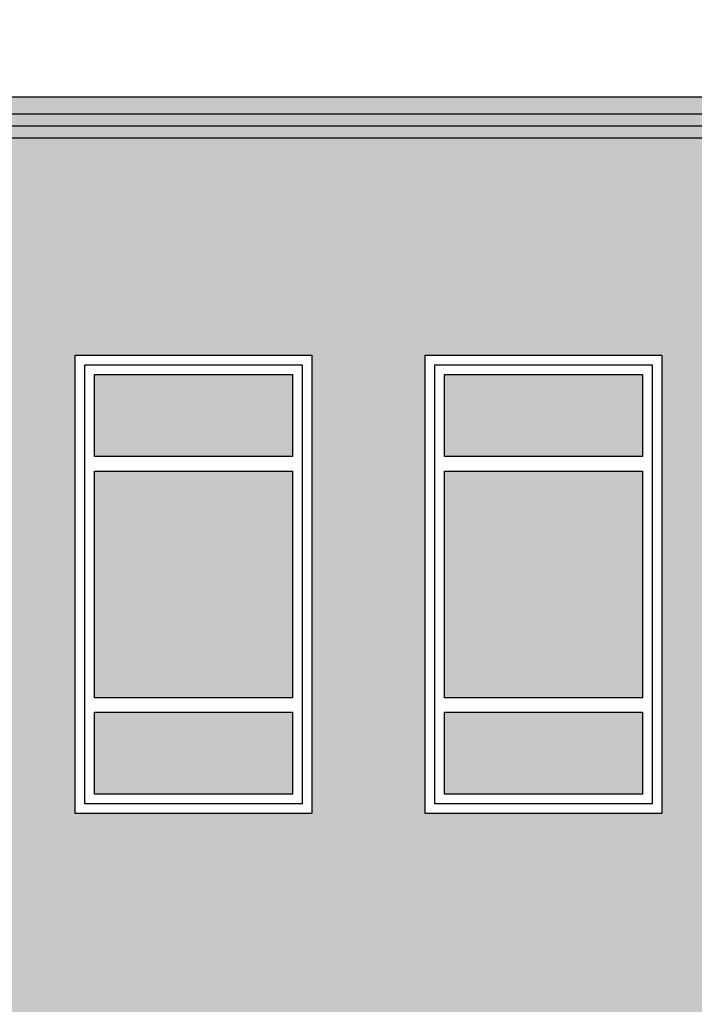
# Model space of a CAD drawing. Header units: millimetres. Extents: x 2341 to 31069, y -7915 to 10644.
# Tile 77 of 105: x 17949 to 18228, y 1975 to 2383. Entities that reach past the tile are written whole.
import ezdxf

# ---------------------------------------------------------------- set-up
doc = ezdxf.new("R2010")
doc.units = ezdxf.units.MM
doc.layers.add('koła', color=7, linetype='Continuous')

msp = doc.modelspace()

# ---------------------------------------------------------------- hatches: boundary and pattern name
at = {"layer": 'koła', "true_color": 0xa69aaf}
h = msp.add_hatch(color=253, dxfattribs=at)
h.dxf.hatch_style = 1
edge = h.paths.add_edge_path()
edge.add_line((18116.52837264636, 2123.136500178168), (18116.52837264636, 2144.981323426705))
edge.add_arc((18172.66573520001, 2005.882090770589), 150.0000000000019, 111.9779092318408, 133.4390395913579)
edge.add_line((18069.52837264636, 2114.798042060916), (18069.52837264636, 2085.019215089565))
edge.add_arc((18172.66573520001, 2005.882090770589), 130.0000000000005, 115.58349009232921, 142.5010340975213, ccw=False)
edge = h.paths.add_edge_path()
edge.add_line((18214.52837264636, 2149.922083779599), (18214.52837264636, 2128.957350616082))
edge.add_arc((18172.66573520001, 2005.882090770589), 130.0000000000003, 46.87763387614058, 71.21485257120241, ccw=False)
edge.add_line((18261.52837264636, 2100.76850532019), (18261.52837264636, 2126.726750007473))
edge.add_arc((18172.66573520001, 2005.882090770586), 150.0000000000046, 53.67124443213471, 73.79444252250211)
edge = h.paths.add_edge_path()
edge.add_line((18314.77256683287, 2053.899258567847), (18293.47281941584, 2053.899258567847))
edge.add_arc((18172.66573520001, 2005.882090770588), 130.0000000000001, 7.958078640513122e-13, 21.6763266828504, ccw=False)
edge.add_arc((18172.66573520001, 2005.882090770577), 130.0000000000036, 352.3020064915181, 360, ccw=False)
edge.add_arc((18324.33325534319, 1870.66187983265), 119.9999999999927, 91.16712032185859, 100.9717972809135, ccw=False)
edge.add_arc((18172.66573520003, 2005.882090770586), 149.9999999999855, 354.1667262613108, 1.068666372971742e-12)
edge.add_arc((18172.66573520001, 2005.882090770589), 150, 0, 18.6698465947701)
edge = h.paths.add_edge_path()
edge.add_arc((18324.33325534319, 1870.661879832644), 99.99999999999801, 93.3842816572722, 106.0795298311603)
edge.add_arc((18172.36150813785, 2006.055047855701), 130.3422004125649, 288.8752628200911, 342.44897194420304, ccw=False)
edge.add_arc((17762.49673852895, 1877.132639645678), 452.0661887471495, 359.2915772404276, 0.7084227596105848, ccw=False)
edge.add_arc((17174.51448245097, 1866.722524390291), 1040.025062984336, 359.73441905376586, 0.26558094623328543, ccw=False)
edge.add_arc((18173.49163541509, 2004.575609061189), 148.4582196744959, 286.0466211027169, 306.3706731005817)
edge.add_line((18261.52837264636, 1885.037431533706), (18261.52837264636, 1909.899258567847))
edge.add_line((18261.52837264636, 1909.899258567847), (18287.93626882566, 1909.899258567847))
edge.add_arc((18172.66573520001, 2005.882090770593), 150.0000000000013, 320.2167143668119, 346.3515439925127)
edge = h.paths.add_edge_path()
edge.add_arc((18630.02765170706, 2262.966299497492), 100, 340.082275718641, 360, ccw=False)
edge.add_line((18724.04593036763, 2228.899258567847), (18745.09040294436, 2228.899258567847))
edge.add_arc((18630.02765170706, 2262.966299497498), 119.9999999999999, 343.5073700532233, 359.9999999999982)
edge.add_arc((18630.02765170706, 2262.966299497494), 120, 0, 180)
edge.add_arc((18630.02765170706, 2262.966299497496), 120, 180, 254.2864965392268)
edge.add_line((18597.52837264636, 2147.45094614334), (18597.52837264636, 2168.394650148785))
edge.add_arc((18630.02765170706, 2262.966299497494), 99.99999999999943, 180, 251.0348617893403, ccw=False)
edge.add_arc((18630.02765170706, 2262.966299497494), 100, 360, 180, ccw=False)
edge = h.paths.add_edge_path(flags=17)
edge.add_line((18722.52837264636, 2186.522747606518), (18722.52837264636, 2224.971344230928))
edge.add_arc((18630.02765170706, 2262.966299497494), 100.0000000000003, 295.15111974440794, 337.6694421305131, ccw=False)
edge.add_line((18672.52837264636, 2172.447303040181), (18672.52837264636, 2150.744694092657))
edge.add_arc((18630.02765170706, 2262.966299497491), 119.9999999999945, 290.7427480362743, 320.4293208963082)
at = {"layer": 'koła'}
h = msp.add_hatch(color=9, dxfattribs=at)
h.dxf.hatch_style = 1
h.paths.add_polyline_path([(21226.53115146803, 2012.028352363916), (21226.53115146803, 2007.028352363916), (21766.52559382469, 1983.770164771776), (21766.52559382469, 1988.770164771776)])
h.paths.add_polyline_path([(21265.52559382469, 2350.899258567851), (19161.52837264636, 2350.899258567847), (19161.52837264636, 2343.899258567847), (21265.52559382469, 2343.899258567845)])
h.paths.add_polyline_path([(21185.52559382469, 2338.899258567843), (19161.52837264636, 2338.899258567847), (19161.52837264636, 2333.899258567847), (21185.52559382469, 2333.899258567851)])
h.paths.add_polyline_path([(21265.52559382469, 2343.899258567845), (19161.52837264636, 2343.899258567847), (19161.52837264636, 2338.899258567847), (21185.52559382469, 2338.899258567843), (21265.52559382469, 2338.899258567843)])
h.paths.add_polyline_path([(18497.52837264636, 2350.899258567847), (16624.52837264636, 2350.899258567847), (16624.52837264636, 2343.899258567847), (18497.52837264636, 2343.899258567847)])
h.paths.add_polyline_path([(18497.52837264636, 2343.899258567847), (16624.52837264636, 2343.899258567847), (16624.52837264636, 2338.899258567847), (18497.52837264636, 2338.899258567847)])
h.paths.add_polyline_path([(18497.52837264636, 2338.899258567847), (16707.52837264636, 2338.899258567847), (16707.52837264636, 2333.899258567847), (18497.52837264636, 2333.899258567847)])
at = {"layer": 'koła', "true_color": 0xd3da7b}
h = msp.add_hatch(color=53, dxfattribs=at)
h.dxf.hatch_style = 1
h.paths.add_polyline_path([(18022.66573520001, 2005.882090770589, -0.08164325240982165), (18030.55890356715, 2053.899258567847), (17971.52837264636, 2053.899258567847), (17971.52837264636, 2243.899258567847), (18069.52837264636, 2243.899258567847), (18069.52837264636, 2114.798042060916, -0.09391651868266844), (18116.52837264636, 2144.981323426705), (18116.52837264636, 2243.899258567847), (18214.52837264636, 2243.899258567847), (18214.52837264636, 2149.922083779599, -0.08803035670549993), (18261.52837264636, 2126.726750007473), (18261.52837264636, 2243.899258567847), (18359.52837264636, 2243.899258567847), (18359.52837264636, 2053.899258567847), (18314.77256683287, 2053.899258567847, -0.0816432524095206), (18322.66573520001, 2005.882090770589, -0.02545795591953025), (18321.88901330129, 1990.636984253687, -0.3253136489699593), (18437.73708292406, 1909.899258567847), (18497.52837264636, 1909.899258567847), (18497.52837264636, 2053.899258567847), (18406.52837264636, 2053.899258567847), (18406.52837264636, 2243.899258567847), (18497.52837264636, 2243.899258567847), (18497.52837264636, 2333.899258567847), (16707.52837264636, 2333.899258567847), (16707.52837264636, 2338.899258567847), (16627.52837264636, 2338.899258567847), (16627.52837264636, 2249.393708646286, -0.5350938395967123), (16958.52837264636, 2214.932398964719), (16958.52837264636, 2243.899258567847), (17056.52837264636, 2243.899258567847), (17056.52837264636, 2053.899258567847), (16969.66006948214, 2053.899258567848, -0.01786083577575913), (16964.33412183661, 2040.645197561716, -0.4093380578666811), (17082.33325534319, 1920.661879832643, -0.1686126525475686), (17056.52837264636, 1846.316201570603), (17056.52837264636, 1721.899258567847), (16958.52837264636, 1721.899258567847), (16958.52837264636, 1800.722216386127, -0.1017120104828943), (16911.52837264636, 1811.947281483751), (16911.52837264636, 1721.899258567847), (16813.52837264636, 1721.899258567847), (16813.52837264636, 1911.899258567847), (16842.65361434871, 1911.899258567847, -0.01827375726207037), (16842.33325534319, 1920.661879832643, -0.0224365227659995), (16842.81603081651, 1931.415160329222, -0.3066851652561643), (16627.52837264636, 1994.198885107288), (16627.52837264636, 1706.899258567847), (17248.52837264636, 1706.899258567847), (17248.52837264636, 1911.899258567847), (17328.52837264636, 1911.899258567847), (17328.52837264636, 1706.899258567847), (17480.52837264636, 1706.899258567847, -0.02209113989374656), (17481.1914304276, 1721.899258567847), (17392.52837264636, 1721.899258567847), (17392.52837264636, 1911.899258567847), (17490.52837264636, 1911.899258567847), (17490.52837264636, 1764.344885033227, -0.1253999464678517), (17537.52837264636, 1833.907132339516), (17537.52837264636, 1911.899258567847), (17635.52837264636, 1911.899258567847), (17635.52837264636, 1876.236200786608, -0.06954057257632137), (17682.52837264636, 1873.860331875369), (17682.52837264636, 1911.899258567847), (17780.52837264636, 1911.899258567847), (17780.52837264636, 1816.44377006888, -0.1768631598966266), (17820.52837264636, 1706.899258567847), (17972.52837264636, 1706.899258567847), (17972.52837264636, 1911.899258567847), (18052.52837264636, 1911.899258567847), (18052.52837264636, 1706.899258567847), (18497.52837264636, 1706.899258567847), (18497.52837264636, 1719.899258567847), (18406.52837264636, 1719.899258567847), (18406.52837264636, 1783.232121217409, -0.1147189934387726), (18359.52837264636, 1755.939154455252), (18359.52837264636, 1719.899258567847), (18261.52837264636, 1719.899258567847), (18261.52837264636, 1768.409512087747, -0.1523636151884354), (18214.52837264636, 1822.25849424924), (18214.52837264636, 1719.899258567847), (18116.52837264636, 1719.899258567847), (18116.52837264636, 1866.782858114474, -0.3058360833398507)])
h.paths.add_polyline_path([(17247.52837264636, 2053.899258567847), (17247.52837264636, 2243.899258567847), (17345.52837264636, 2243.899258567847), (17345.52837264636, 2218.906992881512, -0.6831114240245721), (17623.86811359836, 2243.899258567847), (17635.52837264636, 2243.899258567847), (17635.52837264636, 2211.685989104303, -0.05827930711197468), (17639.57659968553, 2177.072697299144, -0.05827930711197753), (17635.52837264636, 2142.459405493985), (17635.52837264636, 2053.899258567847), (17575.1821134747, 2053.899258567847, -0.3133742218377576), (17403.97108589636, 2053.899258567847), (17392.52837264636, 2053.899258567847), (17392.52837264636, 2062.69769291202, -0.1471803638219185), (17345.52837264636, 2135.238401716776), (17345.52837264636, 2053.899258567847)])
h.paths.add_polyline_path([(17341.52837264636, 2057.899258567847), (17251.52837264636, 2057.899258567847), (17251.52837264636, 2239.899258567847), (17341.52837264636, 2239.899258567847)], flags=16)
h.paths.add_polyline_path([(17337.52837264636, 2061.899258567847), (17255.52837264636, 2061.899258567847), (17255.52837264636, 2095.899258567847), (17337.52837264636, 2095.899258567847)], flags=0)
h.paths.add_polyline_path([(17396.52837264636, 2057.899258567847), (17396.52837264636, 2086.287084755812, -0.1957157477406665), (17359.57659968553, 2177.072697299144, -0.7749814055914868), (17603.38707020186, 2239.899258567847), (17631.52837264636, 2239.899258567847), (17631.52837264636, 2057.899258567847), (17541.51590562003, 2057.899258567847, -0.2084463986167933), (17437.63729375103, 2057.899258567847)], flags=16)
h.paths.add_polyline_path([(17400.52837264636, 2061.899258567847), (17400.52837264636, 2095.899258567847), (17482.52837264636, 2095.899258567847), (17482.52837264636, 2061.899258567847)], flags=0)
h.paths.add_polyline_path([(17337.52837264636, 2101.899258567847), (17255.52837264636, 2101.899258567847), (17255.52837264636, 2195.899258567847), (17337.52837264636, 2195.899258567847)], flags=0)
h.paths.add_polyline_path([(17400.52837264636, 2101.899258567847), (17400.52837264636, 2195.899258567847), (17482.52837264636, 2195.899258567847), (17482.52837264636, 2101.899258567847)], flags=0)
h.paths.add_polyline_path([(17201.52837264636, 2053.899258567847), (17103.52837264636, 2053.899258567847), (17103.52837264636, 2243.899258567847), (17201.52837264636, 2243.899258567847)], flags=16)
h.paths.add_polyline_path([(17201.52837264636, 1911.899258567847), (17201.52837264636, 1721.899258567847), (17103.52837264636, 1721.899258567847), (17103.52837264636, 1911.899258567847)], flags=16)
h.paths.add_polyline_path([(17197.52837264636, 2057.899258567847), (17107.52837264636, 2057.899258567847), (17107.52837264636, 2239.899258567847), (17197.52837264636, 2239.899258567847)], flags=0)
h.paths.add_polyline_path([(17197.52837264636, 1907.899258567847), (17197.52837264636, 1725.899258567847), (17107.52837264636, 1725.899258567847), (17107.52837264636, 1907.899258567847)], flags=0)
h.paths.add_polyline_path([(17193.52837264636, 2061.899258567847), (17111.52837264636, 2061.899258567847), (17111.52837264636, 2095.899258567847), (17193.52837264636, 2095.899258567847)], flags=0)
h.paths.add_polyline_path([(17193.52837264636, 1903.899258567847), (17193.52837264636, 1869.899258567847), (17111.52837264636, 1869.899258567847), (17111.52837264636, 1903.899258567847)], flags=0)
h.paths.add_polyline_path([(17193.52837264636, 2101.899258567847), (17111.52837264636, 2101.899258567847), (17111.52837264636, 2195.899258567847), (17193.52837264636, 2195.899258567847)], flags=0)
h.paths.add_polyline_path([(17193.52837264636, 1863.899258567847), (17193.52837264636, 1769.899258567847), (17111.52837264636, 1769.899258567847), (17111.52837264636, 1863.899258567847)], flags=0)
h.paths.add_polyline_path([(17337.52837264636, 2201.899258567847), (17255.52837264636, 2201.899258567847), (17255.52837264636, 2235.899258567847), (17337.52837264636, 2235.899258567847)], flags=0)
h.paths.add_polyline_path([(17545.52837264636, 2061.899258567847), (17545.52837264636, 2095.899258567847), (17627.52837264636, 2095.899258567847), (17627.52837264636, 2061.899258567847)], flags=0)
h.paths.add_polyline_path([(17400.52837264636, 2201.899258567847), (17400.52837264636, 2235.899258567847), (17482.52837264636, 2235.899258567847), (17482.52837264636, 2201.899258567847)], flags=0)
h.paths.add_polyline_path([(17545.52837264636, 2101.899258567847), (17545.52837264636, 2195.899258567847), (17627.52837264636, 2195.899258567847), (17627.52837264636, 2101.899258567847)], flags=0)
h.paths.add_polyline_path([(17193.52837264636, 2201.899258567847), (17111.52837264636, 2201.899258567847), (17111.52837264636, 2235.899258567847), (17193.52837264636, 2235.899258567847)], flags=0)
h.paths.add_polyline_path([(17193.52837264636, 1763.899258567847), (17193.52837264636, 1729.899258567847), (17111.52837264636, 1729.899258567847), (17111.52837264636, 1763.899258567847)], flags=0)
h.paths.add_polyline_path([(17545.52837264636, 2201.899258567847), (17545.52837264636, 2235.899258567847), (17627.52837264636, 2235.899258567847), (17627.52837264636, 2201.899258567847)], flags=0)
h.paths.add_polyline_path([(17682.52837264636, 2053.899258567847), (17682.52837264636, 2243.899258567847), (17780.52837264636, 2243.899258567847), (17780.52837264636, 2053.899258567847)], flags=16)
h.paths.add_polyline_path([(17686.52837264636, 2057.899258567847), (17686.52837264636, 2239.899258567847), (17776.52837264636, 2239.899258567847), (17776.52837264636, 2057.899258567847)], flags=0)
h.paths.add_polyline_path([(17690.52837264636, 2061.899258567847), (17690.52837264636, 2095.899258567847), (17772.52837264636, 2095.899258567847), (17772.52837264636, 2061.899258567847)], flags=0)
h.paths.add_polyline_path([(17690.52837264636, 2101.899258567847), (17690.52837264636, 2195.899258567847), (17772.52837264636, 2195.899258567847), (17772.52837264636, 2101.899258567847)], flags=0)
h.paths.add_polyline_path([(17690.52837264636, 2201.899258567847), (17690.52837264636, 2235.899258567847), (17772.52837264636, 2235.899258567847), (17772.52837264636, 2201.899258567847)], flags=0)
h.paths.add_polyline_path([(17827.52837264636, 2053.899258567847), (17827.52837264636, 2243.899258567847), (17925.52837264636, 2243.899258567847), (17925.52837264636, 2053.899258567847)], flags=16)
h.paths.add_polyline_path([(17827.52837264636, 1911.899258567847), (17925.52837264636, 1911.899258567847), (17925.52837264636, 1721.899258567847), (17827.52837264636, 1721.899258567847)], flags=16)
h.paths.add_polyline_path([(17831.52837264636, 2057.899258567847), (17831.52837264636, 2239.899258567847), (17921.52837264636, 2239.899258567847), (17921.52837264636, 2057.899258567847)], flags=0)
h.paths.add_polyline_path([(17831.52837264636, 1907.899258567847), (17921.52837264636, 1907.899258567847), (17921.52837264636, 1725.899258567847), (17831.52837264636, 1725.899258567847)], flags=0)
h.paths.add_polyline_path([(17835.52837264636, 2061.899258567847), (17835.52837264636, 2095.899258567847), (17917.52837264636, 2095.899258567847), (17917.52837264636, 2061.899258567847)], flags=0)
h.paths.add_polyline_path([(17835.52837264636, 1903.899258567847), (17917.52837264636, 1903.899258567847), (17917.52837264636, 1869.899258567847), (17835.52837264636, 1869.899258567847)], flags=0)
h.paths.add_polyline_path([(17835.52837264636, 2101.899258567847), (17835.52837264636, 2195.899258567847), (17917.52837264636, 2195.899258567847), (17917.52837264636, 2101.899258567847)], flags=0)
h.paths.add_polyline_path([(17835.52837264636, 1863.899258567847), (17917.52837264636, 1863.899258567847), (17917.52837264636, 1769.899258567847), (17835.52837264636, 1769.899258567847)], flags=0)
h.paths.add_polyline_path([(17835.52837264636, 2201.899258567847), (17835.52837264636, 2235.899258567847), (17917.52837264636, 2235.899258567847), (17917.52837264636, 2201.899258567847)], flags=0)
h.paths.add_polyline_path([(17835.52837264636, 1763.899258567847), (17917.52837264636, 1763.899258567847), (17917.52837264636, 1729.899258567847), (17835.52837264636, 1729.899258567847)], flags=0)
h.paths.add_polyline_path([(19645.92507849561, 2053.899258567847), (19601.52837264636, 2053.899258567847), (19601.52837264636, 2243.899258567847), (19699.52837264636, 2243.899258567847), (19699.52837264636, 2063.059998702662, -0.4104074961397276), (19847.57659968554, 1913.072697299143, -0.00528950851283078), (19847.54302688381, 1909.899258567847), (19853.52837264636, 1909.899258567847), (19853.52837264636, 1840.618040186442, -0.1211626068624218), (19900.52837264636, 1807.812627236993), (19900.52837264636, 1909.899258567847), (19998.52837264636, 1909.899258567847), (19998.52837264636, 1719.899258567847), (19930.01289633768, 1719.899258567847, -0.02732615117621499), (19928.34337489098, 1706.899258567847), (20303.72491486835, 1706.899258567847, -0.1330860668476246), (20370.52837264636, 1765.590745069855), (20370.52837264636, 1909.899258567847), (20450.52837264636, 1909.899258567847), (20450.52837264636, 1782.901829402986, -0.064302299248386), (20493.52837264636, 1776.030757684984), (20493.52837264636, 1909.899258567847), (20591.52837264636, 1909.899258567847), (20591.52837264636, 1719.899258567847), (20577.59122476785, 1719.899258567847, -0.02372085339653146), (20587.1248581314, 1706.899258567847), (20979.62299588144, 1706.899258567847), (20979.62299588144, 1794.685420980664), (21184.62299588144, 1794.685420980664), (21184.62299588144, 1706.899258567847), (21229.52837264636, 1706.899258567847), (21229.52837264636, 2006.899258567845), (21226.53115146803, 2007.028352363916), (21226.53115146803, 2012.028352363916), (21259.52837264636, 2010.607123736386), (21259.52837264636, 2338.899258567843), (21185.52559382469, 2338.899258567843), (21185.52559382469, 2333.899258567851), (20109.89357756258, 2333.899258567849, -0.1403883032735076), (20084.11562858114, 2243.899258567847), (20153.52837264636, 2243.899258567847), (20153.52837264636, 2053.899258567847), (20055.52837264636, 2053.899258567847), (20055.52837264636, 2209.285478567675, -0.0992990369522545), (19998.52837264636, 2174.331214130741), (19998.52837264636, 2053.899258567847), (19900.52837264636, 2053.899258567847), (19900.52837264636, 2168.519753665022, -0.07494379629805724), (19853.52837264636, 2187.47162668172), (19853.52837264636, 2053.899258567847), (19755.52837264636, 2053.899258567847), (19755.52837264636, 2243.899258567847), (19795.67152654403, 2243.899258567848, -0.1403883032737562), (19769.89357756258, 2333.899258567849), (19161.52837264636, 2333.899258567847), (19161.52837264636, 2243.899258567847), (19222.56992605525, 2243.899258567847, -0.8459225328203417), (19455.97375363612, 2204.661879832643), (19456.52837264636, 2243.899258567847), (19554.52837264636, 2243.899258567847), (19554.52837264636, 2053.899258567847), (19456.52837264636, 2053.899258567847), (19455.97375363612, 2204.661879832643, -0.2454379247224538), (19404.52837264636, 2106.171960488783), (19404.52837264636, 2053.899258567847), (19306.52837264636, 2053.899258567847), (19306.52837264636, 2088.330587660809, -0.1310008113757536), (19252.52837264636, 2118.424600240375), (19252.52837264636, 2053.899258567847), (19161.52837264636, 2053.899258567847), (19161.52837264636, 1909.899258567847), (19252.52837264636, 1909.899258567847), (19252.52837264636, 1719.899258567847), (19161.52837264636, 1719.899258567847), (19161.52837264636, 1706.899258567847), (19618.52837264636, 1706.899258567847), (19618.52837264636, 1785.591805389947, -0.1794148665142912), (19554.52837264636, 1867.937292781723), (19554.52837264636, 1719.899258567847), (19456.52837264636, 1719.899258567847), (19456.52837264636, 1909.899258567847), (19547.61017248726, 1909.899258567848, -0.00528950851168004), (19547.57659968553, 1913.072697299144, -0.3146190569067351)])
h.paths.add_polyline_path([(19404.52837264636, 1909.899258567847), (19404.52837264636, 1719.899258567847), (19306.52837264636, 1719.899258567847), (19306.52837264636, 1909.899258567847)], flags=16)
h.paths.add_polyline_path([(19400.52837264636, 1905.899258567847), (19400.52837264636, 1723.899258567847), (19310.52837264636, 1723.899258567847), (19310.52837264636, 1905.899258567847)], flags=0)
h.paths.add_polyline_path([(19396.52837264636, 1901.899258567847), (19396.52837264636, 1867.899258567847), (19314.52837264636, 1867.899258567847), (19314.52837264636, 1901.899258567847)], flags=0)
h.paths.add_polyline_path([(19396.52837264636, 1861.899258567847), (19396.52837264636, 1767.899258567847), (19314.52837264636, 1767.899258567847), (19314.52837264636, 1861.899258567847)], flags=0)
h.paths.add_polyline_path([(19396.52837264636, 1761.899258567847), (19396.52837264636, 1727.899258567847), (19314.52837264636, 1727.899258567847), (19314.52837264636, 1761.899258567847)], flags=0)
h.paths.add_polyline_path([(20055.52837264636, 1909.899258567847), (20153.52837264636, 1909.899258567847), (20153.52837264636, 1719.899258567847), (20055.52837264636, 1719.899258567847)], flags=16)
h.paths.add_polyline_path([(20059.52837264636, 1905.899258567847), (20149.52837264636, 1905.899258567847), (20149.52837264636, 1723.899258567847), (20059.52837264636, 1723.899258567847)], flags=0)
h.paths.add_polyline_path([(20063.52837264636, 1901.899258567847), (20145.52837264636, 1901.899258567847), (20145.52837264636, 1867.899258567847), (20063.52837264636, 1867.899258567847)], flags=0)
h.paths.add_polyline_path([(20063.52837264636, 1861.899258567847), (20145.52837264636, 1861.899258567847), (20145.52837264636, 1767.899258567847), (20063.52837264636, 1767.899258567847)], flags=0)
h.paths.add_polyline_path([(20063.52837264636, 1761.899258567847), (20145.52837264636, 1761.899258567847), (20145.52837264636, 1727.899258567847), (20063.52837264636, 1727.899258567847)], flags=0)
h.paths.add_polyline_path([(20202.52837264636, 2053.899258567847), (20202.52837264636, 2243.899258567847), (20300.52837264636, 2243.899258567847), (20300.52837264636, 2053.899258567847)], flags=16)
h.paths.add_polyline_path([(20202.52837264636, 1909.899258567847), (20300.52837264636, 1909.899258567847), (20300.52837264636, 1719.899258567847), (20202.52837264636, 1719.899258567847)], flags=16)
h.paths.add_polyline_path([(20206.52837264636, 2057.899258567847), (20206.52837264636, 2239.899258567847), (20296.52837264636, 2239.899258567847), (20296.52837264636, 2057.899258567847)], flags=0)
h.paths.add_polyline_path([(20206.52837264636, 1905.899258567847), (20296.52837264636, 1905.899258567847), (20296.52837264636, 1723.899258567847), (20206.52837264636, 1723.899258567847)], flags=0)
h.paths.add_polyline_path([(20210.52837264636, 2061.899258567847), (20210.52837264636, 2095.899258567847), (20292.52837264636, 2095.899258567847), (20292.52837264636, 2061.899258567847)], flags=0)
h.paths.add_polyline_path([(20210.52837264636, 1901.899258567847), (20292.52837264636, 1901.899258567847), (20292.52837264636, 1867.899258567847), (20210.52837264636, 1867.899258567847)], flags=0)
h.paths.add_polyline_path([(20210.52837264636, 2101.899258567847), (20210.52837264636, 2195.899258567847), (20292.52837264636, 2195.899258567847), (20292.52837264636, 2101.899258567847)], flags=0)
h.paths.add_polyline_path([(20210.52837264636, 1861.899258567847), (20292.52837264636, 1861.899258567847), (20292.52837264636, 1767.899258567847), (20210.52837264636, 1767.899258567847)], flags=0)
h.paths.add_polyline_path([(20210.52837264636, 2201.899258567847), (20210.52837264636, 2235.899258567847), (20292.52837264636, 2235.899258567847), (20292.52837264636, 2201.899258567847)], flags=0)
h.paths.add_polyline_path([(20210.52837264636, 1761.899258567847), (20292.52837264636, 1761.899258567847), (20292.52837264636, 1727.899258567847), (20210.52837264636, 1727.899258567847)], flags=0)
h.paths.add_polyline_path([(20353.52837264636, 2053.899258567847), (20353.52837264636, 2243.899258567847), (20451.52837264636, 2243.899258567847), (20451.52837264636, 2053.899258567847)], flags=16)
h.paths.add_polyline_path([(20357.52837264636, 2057.899258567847), (20357.52837264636, 2239.899258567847), (20447.52837264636, 2239.899258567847), (20447.52837264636, 2057.899258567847)], flags=0)
h.paths.add_polyline_path([(20361.52837264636, 2061.899258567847), (20361.52837264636, 2095.899258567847), (20443.52837264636, 2095.899258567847), (20443.52837264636, 2061.899258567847)], flags=0)
h.paths.add_polyline_path([(20361.52837264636, 2101.899258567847), (20361.52837264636, 2195.899258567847), (20443.52837264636, 2195.899258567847), (20443.52837264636, 2101.899258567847)], flags=0)
h.paths.add_polyline_path([(20361.52837264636, 2201.899258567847), (20361.52837264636, 2235.899258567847), (20443.52837264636, 2235.899258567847), (20443.52837264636, 2201.899258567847)], flags=0)
h.paths.add_polyline_path([(20493.52837264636, 2053.899258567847), (20493.52837264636, 2243.899258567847), (20591.52837264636, 2243.899258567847), (20591.52837264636, 2053.899258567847)], flags=16)
h.paths.add_polyline_path([(20497.52837264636, 2057.899258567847), (20497.52837264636, 2239.899258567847), (20587.52837264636, 2239.899258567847), (20587.52837264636, 2057.899258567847)], flags=0)
h.paths.add_polyline_path([(20501.52837264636, 2061.899258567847), (20501.52837264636, 2095.899258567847), (20583.52837264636, 2095.899258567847), (20583.52837264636, 2061.899258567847)], flags=0)
h.paths.add_polyline_path([(20501.52837264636, 2101.899258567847), (20501.52837264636, 2195.899258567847), (20583.52837264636, 2195.899258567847), (20583.52837264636, 2101.899258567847)], flags=0)
h.paths.add_polyline_path([(20501.52837264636, 2201.899258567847), (20501.52837264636, 2235.899258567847), (20583.52837264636, 2235.899258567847), (20583.52837264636, 2201.899258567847)], flags=0)
h.paths.add_polyline_path([(20648.52837264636, 2053.899258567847), (20648.52837264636, 2243.899258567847), (20746.52837264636, 2243.899258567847), (20746.52837264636, 2067.749317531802, -0.09961268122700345), (20803.52837264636, 2083.665266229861), (20803.52837264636, 2243.899258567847), (20888.94718116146, 2243.899258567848, -0.7028337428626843), (21243.05732911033, 2116.42352637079, -0.5379201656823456), (20964.56802194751, 1932.468562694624, -0.2398910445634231), (20901.52837264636, 1811.845903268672), (20901.52837264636, 1719.899258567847), (20803.52837264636, 1719.899258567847), (20803.52837264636, 1784.480128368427, -0.09961268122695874), (20746.52837264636, 1800.396077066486), (20746.52837264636, 1719.899258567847), (20648.52837264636, 1719.899258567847), (20648.52837264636, 1909.899258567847), (20666.53726416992, 1909.899258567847, -0.04048762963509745), (20664.57659968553, 1934.072697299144, -0.2355600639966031), (20724.34581106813, 2053.899258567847)])
h.paths.add_polyline_path([(20652.52837264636, 2057.899258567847), (20652.52837264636, 2239.899258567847), (20742.52837264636, 2239.899258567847), (20742.52837264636, 2057.899258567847)], flags=16)
h.paths.add_polyline_path([(20652.52837264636, 1905.899258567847), (20687.66616926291, 1905.899258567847, -0.05466738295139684), (20684.57659968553, 1934.072697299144, -0.3984137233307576), (20807.52837264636, 2063.881489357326), (20807.52837264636, 2239.899258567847), (20897.52837264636, 2239.899258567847), (20897.52837264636, 2222.354271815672, -0.7262030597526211), (21223.05732911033, 2116.42352637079, -0.606844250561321), (20939.80091761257, 1968.985018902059, -0.06807837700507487), (20944.57659968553, 1934.072697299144, -0.2232993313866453), (20897.52837264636, 1833.977725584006), (20897.52837264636, 1723.899258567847), (20807.52837264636, 1723.899258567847), (20807.52837264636, 1804.263905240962, -0.1340896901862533), (20742.52837264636, 1825.864319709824), (20742.52837264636, 1723.899258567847), (20652.52837264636, 1723.899258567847)], flags=16)
h.paths.add_polyline_path([(20656.52837264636, 2061.899258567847), (20656.52837264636, 2095.899258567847), (20738.52837264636, 2095.899258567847), (20738.52837264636, 2061.899258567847)], flags=0)
h.paths.add_polyline_path([(20656.52837264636, 1901.899258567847), (20738.52837264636, 1901.899258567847), (20738.52837264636, 1867.899258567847), (20656.52837264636, 1867.899258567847)], flags=0)
h.paths.add_polyline_path([(20656.52837264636, 2101.899258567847), (20656.52837264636, 2195.899258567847), (20738.52837264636, 2195.899258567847), (20738.52837264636, 2101.899258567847)], flags=0)
h.paths.add_polyline_path([(20656.52837264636, 1861.899258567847), (20738.52837264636, 1861.899258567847), (20738.52837264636, 1767.899258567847), (20656.52837264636, 1767.899258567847)], flags=0)
h.paths.add_polyline_path([(20656.52837264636, 2201.899258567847), (20656.52837264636, 2235.899258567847), (20738.52837264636, 2235.899258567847), (20738.52837264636, 2201.899258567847)], flags=0)
h.paths.add_polyline_path([(20656.52837264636, 1761.899258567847), (20738.52837264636, 1761.899258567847), (20738.52837264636, 1727.899258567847), (20656.52837264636, 1727.899258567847)], flags=0)
h.paths.add_polyline_path([(20811.52837264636, 2061.899258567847), (20811.52837264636, 2095.899258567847), (20893.52837264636, 2095.899258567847), (20893.52837264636, 2061.899258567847)], flags=0)
h.paths.add_polyline_path([(20811.52837264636, 1901.899258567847), (20893.52837264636, 1901.899258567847), (20893.52837264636, 1867.899258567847), (20811.52837264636, 1867.899258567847)], flags=0)
h.paths.add_polyline_path([(20811.52837264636, 2101.899258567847), (20811.52837264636, 2195.899258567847), (20893.52837264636, 2195.899258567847), (20893.52837264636, 2101.899258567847)], flags=0)
h.paths.add_polyline_path([(20811.52837264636, 1861.899258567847), (20893.52837264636, 1861.899258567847), (20893.52837264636, 1767.899258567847), (20811.52837264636, 1767.899258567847)], flags=0)
h.paths.add_polyline_path([(20811.52837264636, 2201.899258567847), (20811.52837264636, 2235.899258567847), (20893.52837264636, 2235.899258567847), (20893.52837264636, 2201.899258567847)], flags=0)
h.paths.add_polyline_path([(20811.52837264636, 1761.899258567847), (20893.52837264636, 1761.899258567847), (20893.52837264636, 1727.899258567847), (20811.52837264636, 1727.899258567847)], flags=0)
h.paths.add_polyline_path([(20971.52837264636, 2160.899258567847), (20971.52837264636, 2243.899258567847), (21055.52837264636, 2243.899258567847), (21055.52837264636, 2160.899258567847)], flags=0)
h.paths.add_polyline_path([(20975.52837264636, 2164.899258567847), (20975.52837264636, 2239.899258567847), (21051.52837264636, 2239.899258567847), (21051.52837264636, 2164.899258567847)], flags=0)
h.paths.add_polyline_path([(20979.52837264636, 2168.899258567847), (20979.52837264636, 2235.899258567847), (21047.52837264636, 2235.899258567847), (21047.52837264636, 2168.899258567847)], flags=0)
h.paths.add_polyline_path([(21223.05732911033, 2116.42352637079, 0.7122302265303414), (20901.52837264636, 2227.642025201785), (20901.52837264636, 2056.299491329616, -0.205675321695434), (20963.08639350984, 1955.163954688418, 0.5564641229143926)], flags=16)
h.paths.add_polyline_path([(21055.52837264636, 2160.899258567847), (20971.52837264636, 2160.899258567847), (20971.52837264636, 2243.899258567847), (21055.52837264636, 2243.899258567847)], flags=0)
h.paths.add_polyline_path([(21051.52837264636, 2164.899258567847), (20975.52837264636, 2164.899258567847), (20975.52837264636, 2239.899258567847), (21051.52837264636, 2239.899258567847)], flags=0)
h.paths.add_polyline_path([(21047.52837264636, 2168.899258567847), (20979.52837264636, 2168.899258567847), (20979.52837264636, 2235.899258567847), (21047.52837264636, 2235.899258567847)], flags=0)
h.paths.add_polyline_path([(20853.0817624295, 2053.899258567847), (20803.52837264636, 2053.899258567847), (20803.52837264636, 2063.602372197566, 0.3895055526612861), (20684.57659968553, 1934.072697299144, 0.04679364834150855), (20686.84389103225, 1909.899258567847), (20746.52837264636, 1909.899258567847), (20746.52837264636, 1823.305198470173, 0.1169801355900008), (20803.52837264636, 1804.543022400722), (20803.52837264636, 1909.899258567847), (20901.52837264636, 1909.899258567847), (20901.52837264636, 1837.432182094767, 0.2126517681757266), (20944.57659968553, 1934.072697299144, 0.01622938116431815), (20944.30281540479, 1942.505309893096, -0.1862142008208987)], flags=16)
h.paths.add_polyline_path([(21801.52837264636, 1950.899258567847), (21763.52837264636, 1950.899258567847), (21763.52837264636, 1983.899258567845), (21229.52837264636, 2006.899258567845), (21229.52837264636, 1706.899258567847), (21229.52837264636, 1690.899258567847), (21591.52837264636, 1690.899258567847), (21591.52837264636, 1699.341206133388), (21713.52837264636, 1699.341206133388), (21713.52837264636, 1690.899258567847), (21763.52837264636, 1690.899258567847), (21763.52837264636, 1925.899258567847), (21801.52837264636, 1925.899258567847)])
h.paths.add_polyline_path([(21390.52837264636, 1893.899258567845), (21390.52837264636, 1812.899258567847), (21309.52837264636, 1812.899258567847), (21309.52837264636, 1893.899258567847)], flags=16)
h.paths.add_polyline_path([(21386.52837264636, 1889.899258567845), (21386.52837264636, 1816.899258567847), (21313.52837264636, 1816.899258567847), (21313.52837264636, 1889.899258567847)], flags=0)
h.paths.add_polyline_path([(21382.52837264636, 1885.899258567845), (21382.52837264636, 1820.899258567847), (21317.52837264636, 1820.899258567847), (21317.52837264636, 1885.899258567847)], flags=0)
h.paths.add_polyline_path([(21450.52837264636, 1893.899258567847), (21483.62327538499, 1893.899258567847, -0.7355423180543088), (21702.33325534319, 1825.661879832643, -0.9480921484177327), (21463.01387092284, 1812.899258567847), (21450.52837264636, 1812.899258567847)], flags=16)
h.paths.add_polyline_path([(21454.52837264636, 1889.899258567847), (21505.69410625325, 1889.899258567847, -0.4504751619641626), (21655.43359832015, 1893.899258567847), (21672.52837264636, 1893.899258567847), (21672.52837264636, 1868.845682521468, -0.1120984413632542), (21682.33325534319, 1825.661879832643, -0.9570654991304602), (21482.71791280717, 1816.899258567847), (21454.52837264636, 1816.899258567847)], flags=16)
h.paths.add_polyline_path([(21458.52837264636, 1885.899258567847), (21523.52837264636, 1885.899258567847), (21523.52837264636, 1820.899258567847), (21458.52837264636, 1820.899258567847)], flags=0)
h.paths.add_polyline_path([(21595.52837264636, 1889.899258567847), (21668.52837264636, 1889.899258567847), (21668.52837264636, 1816.899258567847), (21595.52837264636, 1816.899258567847)], flags=0)
h.paths.add_polyline_path([(21599.52837264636, 1885.899258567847), (21664.52837264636, 1885.899258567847), (21664.52837264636, 1820.899258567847), (21599.52837264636, 1820.899258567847)], flags=0)
h.paths.add_polyline_path([(21682.33325534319, 1825.661879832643, 0.112098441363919), (21672.52837264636, 1868.845682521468), (21672.52837264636, 1812.899258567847), (21591.52837264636, 1812.899258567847), (21591.52837264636, 1893.899258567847), (21655.43359832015, 1893.899258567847, 0.4345071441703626), (21509.23291236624, 1893.899258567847), (21531.52837264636, 1893.899258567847), (21531.52837264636, 1812.899258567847), (21483.15102155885, 1812.899258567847, 0.9379756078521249)], flags=16)
h.paths.add_polyline_path([(20493.52837264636, 1755.056087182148, 0.07323751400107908), (20450.52837264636, 1762.891607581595), (20450.52837264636, 1706.899258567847), (20562.38163902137, 1706.899258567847, 0.02923305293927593), (20550.62916859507, 1719.899258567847), (20493.52837264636, 1719.899258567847)])
h.paths.add_polyline_path([(20370.52837264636, 1742.941954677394, 0.09311847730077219), (20328.46813397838, 1706.899258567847), (20370.52837264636, 1706.899258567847)])
h.paths.add_polyline_path([(20876.3908465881, 2048.436148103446, 0.1441169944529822), (20939.80091761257, 1968.985018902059, 0.203589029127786)], flags=0)
h.paths.add_polyline_path([(20089.89357756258, 2333.899258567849), (19789.89357756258, 2333.899258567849, 0.1622776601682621), (19819.89357756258, 2243.899258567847), (19853.52837264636, 2243.899258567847), (19853.52837264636, 2211.257294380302, 0.08721984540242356), (19900.52837264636, 2189.156795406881), (19900.52837264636, 2243.899258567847), (19998.52837264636, 2243.899258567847), (19998.52837264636, 2195.834198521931, 0.1202351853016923), (20055.52837264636, 2238.355581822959), (20055.52837264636, 2243.899258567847), (20059.89357756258, 2243.899258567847, 0.1622776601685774)])
h.paths.add_polyline_path([(19567.57659968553, 1913.072697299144, 0.2333991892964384), (19618.52837264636, 1809.867184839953), (19618.52837264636, 1909.899258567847), (19698.52837264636, 1909.899258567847), (19698.52837264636, 1783.076181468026, 0.009459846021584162), (19703.4453590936, 1783.205235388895, -0.157447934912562), (19755.52837264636, 1835.415918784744), (19755.52837264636, 1909.899258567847), (19827.53786040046, 1909.899258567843, 0.006103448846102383), (19827.57659968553, 1913.072697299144, 1.000000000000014)])
h.paths.add_polyline_path([(19900.52837264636, 1771.845682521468, 0.1710422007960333), (19853.52837264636, 1818.851579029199), (19853.52837264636, 1719.899258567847), (19755.52837264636, 1719.899258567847), (19755.52837264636, 1774.719554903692, -0.0669570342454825), (19716.90820215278, 1764.323616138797, 0.0914145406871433), (19710.33325534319, 1728.661879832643, 0.05490049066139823), (19712.73003656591, 1706.899258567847), (19907.93647412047, 1706.899258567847, 0.03292263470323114), (19909.94859787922, 1719.899258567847), (19900.52837264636, 1719.899258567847)])
h.paths.add_polyline_path([(19755.52837264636, 1812.306514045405, 0.09239698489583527), (19729.07489279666, 1786.946341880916, 0.05438313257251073), (19755.52837264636, 1796.704351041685)])
h.paths.add_polyline_path([(19243.99316813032, 2243.899258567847), (19252.52837264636, 2243.899258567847), (19252.52837264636, 2149.554090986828, 0.1737826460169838), (19306.52837264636, 2109.095308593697), (19306.52837264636, 2243.899258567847), (19404.52837264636, 2243.899258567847), (19404.52837264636, 2131.858966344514, 0.206732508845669), (19435.97375363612, 2204.661879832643, 0.8162903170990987)])
h.paths.add_polyline_path([(18293.47281941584, 2053.899258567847), (18261.52837264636, 2053.899258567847), (18261.52837264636, 2100.76850532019, 0.1065921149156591), (18214.52837264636, 2128.957350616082), (18214.52837264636, 2053.899258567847), (18116.52837264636, 2053.899258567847), (18116.52837264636, 2123.136500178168, 0.1179929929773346), (18069.52837264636, 2085.019215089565), (18069.52837264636, 2053.899258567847), (18051.85865098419, 2053.899258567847, 0.09486385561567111), (18042.66573520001, 2005.882090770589, 0.2887132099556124), (18116.52837264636, 1888.627681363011), (18116.52837264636, 1909.899258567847), (18210.92942776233, 1909.899258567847, -0.2676814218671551), (18301.49416106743, 1988.468398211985, 0.03360147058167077), (18302.66573520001, 2005.882090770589, 0.09486385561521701)])
h.paths.add_polyline_path([(18318.43000360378, 1970.487485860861, -0.114531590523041), (18287.93626882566, 1909.899258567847), (18359.52837264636, 1909.899258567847), (18359.52837264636, 1777.060043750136, 0.1524584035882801), (18406.52837264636, 1813.706083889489), (18406.52837264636, 1909.899258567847), (18416.31384084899, 1909.899258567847, 0.3166520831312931)])
h.paths.add_polyline_path([(18296.63611771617, 1966.749696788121, 0.2886507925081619), (18225.70964416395, 1887.196187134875, 0.2143817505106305)])
h.paths.add_polyline_path([(18261.52837264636, 1885.037431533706, -0.07044393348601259), (18224.48705095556, 1865.117921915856, 0.2121716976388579), (18261.52837264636, 1792.844486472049)])
at = {"layer": 'koła', "true_color": 0xf2cf44}
h = msp.add_hatch(color=53, dxfattribs=at)
h.dxf.hatch_style = 1
h.paths.add_polyline_path([(16627.52837264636, 2249.393708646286), (16627.52837264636, 2214.96871495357, -0.6894363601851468), (16958.52837264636, 2154.573324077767), (16958.52837264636, 2214.932398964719, 0.5350938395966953)])
h.paths.add_polyline_path([(16627.52837264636, 2028.623878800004), (16627.52837264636, 1994.198885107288, 0.3066851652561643), (16842.81603081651, 1931.415160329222, -0.04833815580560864), (16847.10437402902, 1954.162699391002, -0.3649040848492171)])
h.paths.add_polyline_path([(16953.87226250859, 2020.303294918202, 0.0735885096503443), (16925.37723904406, 2013.582560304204, -0.09711095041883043), (16873.86302514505, 1967.277524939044, 0.07358850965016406), (16864.15398678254, 1939.657437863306, 0.1543897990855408)])
h.paths.add_polyline_path([(16964.33412183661, 2040.645197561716, 0.04833815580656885), (16941.25979352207, 2038.797010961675, -0.04145966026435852), (16925.37723904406, 2013.582560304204, -0.07358850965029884), (16953.87226250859, 2020.303294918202, 0.02861656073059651)])
h.paths.add_polyline_path([(16969.66006948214, 2053.899258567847), (16958.52837264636, 2053.899258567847), (16958.52837264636, 2089.019269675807, -0.07416710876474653), (16941.25979352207, 2038.797010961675, -0.04833815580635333), (16964.33412183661, 2040.645197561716, 0.0178608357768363)])
h.paths.add_polyline_path([(18321.88901330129, 1990.636984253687, -0.03411338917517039), (18318.43000360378, 1970.487485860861, -0.3166520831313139), (18416.31384084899, 1909.899258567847), (18437.73708292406, 1909.899258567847, 0.325313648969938)])
h.paths.add_polyline_path([(18296.63611771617, 1966.749696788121, 0.04287752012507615), (18301.49416106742, 1988.468398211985, 0.2676814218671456), (18210.92942776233, 1909.899258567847), (18214.52837264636, 1909.899258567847), (18214.52837264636, 1882.806830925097, 0.02311227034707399), (18225.70964416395, 1887.196187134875, -0.2886507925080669)])
h.paths.add_polyline_path([(18224.48705095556, 1865.117921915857, -0.01747803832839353), (18214.52837264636, 1861.84209776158), (18214.52837264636, 1822.25849424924, 0.1523636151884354), (18261.52837264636, 1768.409512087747), (18261.52837264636, 1792.844486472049, -0.2121716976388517)])
h.paths.add_polyline_path([(18406.52837264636, 1783.232121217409), (18406.52837264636, 1813.706083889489, -0.1524584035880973), (18359.52837264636, 1777.060043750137), (18359.52837264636, 1755.939154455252, 0.1147189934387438)])
h.paths.add_polyline_path([(18321.88901330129, 1990.636984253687, 0.04280709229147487), (18301.49416106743, 1988.468398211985, -0.04287752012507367), (18296.63611771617, 1966.749696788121, -0.05545019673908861), (18318.43000360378, 1970.487485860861, 0.03411338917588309)])
h.paths.add_polyline_path([(21483.62327538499, 1893.899258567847), (21509.23291236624, 1893.899258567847, -0.4345071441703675), (21655.43359832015, 1893.899258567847), (21672.52837264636, 1893.899258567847), (21672.52837264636, 1868.845682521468, -0.1120984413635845), (21682.33325534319, 1825.661879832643, -0.9379756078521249), (21483.15102155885, 1812.899258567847), (21463.01387092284, 1812.899258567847, 0.948092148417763), (21702.33325534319, 1825.661879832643, 0.735542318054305)])
h.paths.add_polyline_path([(20109.89357756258, 2333.899258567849), (20089.89357756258, 2333.899258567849, -0.1622776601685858), (20059.89357756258, 2243.899258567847), (20084.11562858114, 2243.899258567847, 0.1403883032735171)])
h.paths.add_polyline_path([(20055.52837264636, 2209.285478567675), (20055.52837264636, 2238.355581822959, -0.1202351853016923), (19998.52837264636, 2195.834198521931), (19998.52837264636, 2174.331214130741, 0.0992990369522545)])
h.paths.add_polyline_path([(19853.52837264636, 2211.257294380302), (19853.52837264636, 2187.47162668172, 0.07494379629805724), (19900.52837264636, 2168.519753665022), (19900.52837264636, 2189.156795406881, -0.08721984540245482)])
h.paths.add_polyline_path([(19789.89357756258, 2333.899258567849), (19769.89357756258, 2333.899258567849, 0.1403883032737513), (19795.67152654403, 2243.899258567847), (19819.89357756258, 2243.899258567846, -0.1622776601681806)])
h.paths.add_polyline_path([(16659.12205119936, 628.7377588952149), (17237.87927663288, 628.7377588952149), (17237.87927663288, 682.2059669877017), (16659.12205119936, 682.2059669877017)], flags=9)
h.paths.add_polyline_path([(16659.12205119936, 729.8985774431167), (16943.94864079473, 729.8985774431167), (16943.94864079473, 783.3667855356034), (16659.12205119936, 783.3667855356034)], flags=9)
h.paths.add_polyline_path([(16659.12205119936, 831.0052052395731), (16943.94864079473, 831.0052052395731), (16943.94864079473, 884.4734133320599), (16659.12205119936, 884.4734133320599)], flags=9)
h.paths.add_polyline_path([(16659.12205119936, 932.1118330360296), (16943.94864079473, 932.1118330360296), (16943.94864079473, 985.5800411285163), (16659.12205119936, 985.5800411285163)], flags=9)
h.paths.add_polyline_path([(16659.12205119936, 1033.218460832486), (16943.94864079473, 1033.218460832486), (16943.94864079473, 1086.686668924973), (16659.12205119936, 1086.686668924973)], flags=9)
h.paths.add_polyline_path([(16659.12205119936, 1134.325088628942), (16934.70008588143, 1134.325088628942), (16934.70008588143, 1187.793296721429), (16659.12205119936, 1187.793296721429)], flags=9)
h.paths.add_polyline_path([(16659.12205119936, 1235.431716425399), (16943.94864079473, 1235.431716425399), (16943.94864079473, 1288.899924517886), (16659.12205119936, 1288.899924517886)], flags=9)
h.paths.add_polyline_path([(16659.12205119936, 1328.680685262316), (17422.88650206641, 1328.680685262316), (17422.88650206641, 1382.148893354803), (16659.12205119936, 1382.148893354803)], flags=9)
h.paths.add_polyline_path([(16659.12205119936, 1431.908289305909), (16894.61699339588, 1431.908289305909), (16894.61699339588, 1485.376497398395), (16659.12205119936, 1485.376497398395)], flags=9)
h.paths.add_polyline_path([(16470.64046137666, 1511.201689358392), (17223.16936311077, 1511.201689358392), (17223.16936311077, 1606.39075486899), (16470.64046137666, 1606.39075486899)], flags=9)
h.paths.add_polyline_path([(20525.33607879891, 763.6908333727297), (21565.36530956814, 763.6908333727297), (21565.36530956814, 805.1985256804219), (20525.33607879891, 805.1985256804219)], flags=9)
h.paths.add_polyline_path([(20371.86846903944, 775.3144416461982), (20446.60158903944, 775.3144416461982), (20446.60158903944, 809.3092416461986), (20371.86846903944, 809.3092416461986)], flags=9)
h.paths.add_polyline_path([(21239.8706727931, 863.4482701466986), (21535.15251279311, 863.4482701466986), (21535.15251279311, 948.030670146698), (21239.8706727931, 948.030670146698)], flags=9)
h.paths.add_polyline_path([(20526.8448687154, 902.1046997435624), (20779.88142871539, 902.1046997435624), (20779.88142871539, 947.4310997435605), (20526.8448687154, 947.4310997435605)], flags=9)
h.paths.add_polyline_path([(20370.91590903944, 910.1354592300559), (20487.66372903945, 910.1354592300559), (20487.66372903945, 944.1302592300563), (20370.91590903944, 944.1302592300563)], flags=9)
h.paths.add_polyline_path([(20529.26229799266, 599.6554333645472), (20882.20369799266, 599.6554333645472), (20882.20369799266, 667.9427666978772), (20529.26229799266, 667.9427666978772)], flags=9)
h.paths.add_polyline_path([(20491.54094764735, 478.0952619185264), (21700.07363995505, 478.0952619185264), (21700.07363995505, 535.3798773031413), (20491.54094764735, 535.3798773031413)], flags=9)
h.paths.add_polyline_path([(20618.88788310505, 986.0504847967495), (21561.49388310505, 986.0504847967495), (21561.49388310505, 1143.830484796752), (20618.88788310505, 1143.830484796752)], flags=9)
h.paths.add_polyline_path([(21750.71184050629, 555.6293388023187), (21772.89064050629, 555.6293388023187), (21772.89064050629, 593.4013388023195), (21750.71184050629, 593.4013388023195)], flags=9)
h.paths.add_polyline_path([(21727.65887936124, 662.7726068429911), (21795.97887936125, 662.7726068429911), (21795.97887936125, 700.5446068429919), (21727.65887936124, 700.5446068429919)], flags=9)
h.paths.add_polyline_path([(21694.08262177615, 592.6349900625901), (21776.24344177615, 592.6349900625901), (21776.24344177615, 626.6297900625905), (21694.08262177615, 626.6297900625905)], flags=9)
h.paths.add_polyline_path([(21693.72718163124, 905.4474830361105), (21752.44822163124, 905.4474830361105), (21752.44822163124, 939.4422830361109), (21693.72718163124, 939.4422830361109)], flags=9)
h.paths.add_polyline_path([(21715.67259343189, 762.4811508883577), (21819.23479343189, 762.4811508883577), (21819.23479343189, 800.2531508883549), (21715.67259343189, 800.2531508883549)], flags=9)
h.paths.add_polyline_path([(21694.53978178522, 879.511290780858), (21793.17762178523, 879.511290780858), (21793.17762178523, 913.5060907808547), (21694.53978178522, 913.5060907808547)], flags=9)
h.paths.add_polyline_path([(21695.82585841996, 799.0285742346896), (21788.09061841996, 799.0285742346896), (21788.09061841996, 833.02337423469), (21695.82585841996, 833.02337423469)], flags=9)
h.paths.add_polyline_path([(21694.9604032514, 696.8123635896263), (21758.1720832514, 696.8123635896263), (21758.1720832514, 730.8071635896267), (21694.9604032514, 730.8071635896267)], flags=9)
h.paths.add_polyline_path([(20371.86846903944, 556.1089464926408), (20472.63822903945, 556.1089464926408), (20472.63822903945, 590.1037464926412), (20371.86846903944, 590.1037464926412)], flags=9)
h.paths.add_polyline_path([(20370.08808903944, 635.0384322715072), (20467.90944903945, 635.0384322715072), (20467.90944903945, 669.0332322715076), (20370.08808903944, 669.0332322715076)], flags=9)
h.paths.add_polyline_path([(20527.90102871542, 552.6056194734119), (20721.27602871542, 552.6056194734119), (20721.27602871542, 590.3776194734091), (20527.90102871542, 590.3776194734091)], flags=9)
at = {"layer": 'koła', "true_color": 0xa69aaf}
h = msp.add_hatch(color=253, dxfattribs=at)
h.dxf.hatch_style = 1
h.paths.add_polyline_path([(18042.66573520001, 2005.882090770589, -0.09486385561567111), (18051.85865098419, 2053.899258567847), (18030.55890356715, 2053.899258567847, 0.08164325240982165), (18022.66573520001, 2005.882090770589, 0.3058360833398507), (18116.52837264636, 1866.782858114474), (18116.52837264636, 1888.627681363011, -0.2887132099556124)])
h.paths.add_polyline_path([(19222.56992605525, 2243.899258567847), (19243.99316813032, 2243.899258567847, -0.8162903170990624), (19435.97375363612, 2204.661879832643, -0.2067325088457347), (19404.52837264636, 2131.858966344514), (19404.52837264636, 2106.171960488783, 0.2454379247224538), (19455.97375363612, 2204.661879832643, 0.8459225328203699)])
h.paths.add_polyline_path([(19252.52837264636, 2149.554090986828), (19252.52837264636, 2118.424600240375, 0.1310008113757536), (19306.52837264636, 2088.330587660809), (19306.52837264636, 2109.095308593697, -0.1737826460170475)])
at = {"layer": 'koła'}
h = msp.add_hatch(color=256, dxfattribs=at)
h.dxf.hatch_style = 1
h.set_gradient(color1=(122, 175, 223), name='INVCYLINDER')
h.paths.add_polyline_path([(17772.52837264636, 2095.899258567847), (17690.52837264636, 2095.899258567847), (17690.52837264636, 2061.899258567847), (17772.52837264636, 2061.899258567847)])
h.paths.add_polyline_path([(17917.52837264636, 2235.899258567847), (17835.52837264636, 2235.899258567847), (17835.52837264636, 2201.899258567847), (17917.52837264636, 2201.899258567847)])
h.paths.add_polyline_path([(18061.52837264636, 2195.899258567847), (17979.52837264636, 2195.899258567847), (17979.52837264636, 2101.899258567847), (18061.52837264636, 2101.899258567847)])
h.paths.add_polyline_path([(18061.52837264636, 2095.899258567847), (17979.52837264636, 2095.899258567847), (17979.52837264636, 2061.899258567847), (18061.52837264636, 2061.899258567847)])
h.paths.add_polyline_path([(18061.52837264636, 2235.899258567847), (17979.52837264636, 2235.899258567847), (17979.52837264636, 2201.899258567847), (18061.52837264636, 2201.899258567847)])
h.paths.add_polyline_path([(18206.52837264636, 2235.899258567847), (18124.52837264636, 2235.899258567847), (18124.52837264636, 2201.899258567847), (18206.52837264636, 2201.899258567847)])
h.paths.add_polyline_path([(18206.52837264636, 2195.899258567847), (18124.52837264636, 2195.899258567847), (18124.52837264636, 2101.899258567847), (18206.52837264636, 2101.899258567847)])
h.paths.add_polyline_path([(18206.52837264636, 2095.899258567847), (18124.52837264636, 2095.899258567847), (18124.52837264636, 2061.899258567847), (18206.52837264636, 2061.899258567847)])
h.paths.add_polyline_path([(18351.52837264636, 2095.899258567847), (18269.52837264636, 2095.899258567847), (18269.52837264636, 2061.899258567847), (18351.52837264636, 2061.899258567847)])
h.paths.add_polyline_path([(18351.52837264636, 2195.899258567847), (18269.52837264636, 2195.899258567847), (18269.52837264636, 2101.899258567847), (18351.52837264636, 2101.899258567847)])
h.paths.add_polyline_path([(18351.52837264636, 2235.899258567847), (18269.52837264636, 2235.899258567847), (18269.52837264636, 2201.899258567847), (18351.52837264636, 2201.899258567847)])
h.paths.add_polyline_path([(18496.52837264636, 2235.899258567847), (18414.52837264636, 2235.899258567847), (18414.52837264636, 2201.899258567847), (18496.52837264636, 2201.899258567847)])
h.paths.add_polyline_path([(18496.52837264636, 2195.899258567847), (18414.52837264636, 2195.899258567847), (18414.52837264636, 2101.899258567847), (18496.52837264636, 2101.899258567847)])
h.paths.add_polyline_path([(18496.52837264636, 2095.899258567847), (18414.52837264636, 2095.899258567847), (18414.52837264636, 2061.899258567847), (18496.52837264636, 2061.899258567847)])
h.paths.add_polyline_path([(18496.52837264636, 1901.899258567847), (18414.52837264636, 1901.899258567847), (18414.52837264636, 1867.899258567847), (18496.52837264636, 1867.899258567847)])
h.paths.add_polyline_path([(18496.52837264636, 1861.899258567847), (18414.52837264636, 1861.899258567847), (18414.52837264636, 1767.899258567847), (18496.52837264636, 1767.899258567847)])
h.paths.add_polyline_path([(18496.52837264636, 1761.899258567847), (18414.52837264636, 1761.899258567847), (18414.52837264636, 1727.899258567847), (18496.52837264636, 1727.899258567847)])
h.paths.add_polyline_path([(18351.52837264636, 1761.899258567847), (18269.52837264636, 1761.899258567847), (18269.52837264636, 1727.899258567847), (18351.52837264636, 1727.899258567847)])
h.paths.add_polyline_path([(18351.52837264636, 1861.899258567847), (18269.52837264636, 1861.899258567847), (18269.52837264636, 1767.899258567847), (18351.52837264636, 1767.899258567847)])
h.paths.add_polyline_path([(18351.52837264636, 1901.899258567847), (18269.52837264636, 1901.899258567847), (18269.52837264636, 1867.899258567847), (18351.52837264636, 1867.899258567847)])
h.paths.add_polyline_path([(18206.52837264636, 1861.899258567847), (18124.52837264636, 1861.899258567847), (18124.52837264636, 1767.899258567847), (18206.52837264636, 1767.899258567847)])
h.paths.add_polyline_path([(18206.52837264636, 1901.899258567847), (18124.52837264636, 1901.899258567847), (18124.52837264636, 1867.899258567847), (18206.52837264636, 1867.899258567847)])
h.paths.add_polyline_path([(18206.52837264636, 1761.899258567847), (18124.52837264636, 1761.899258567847), (18124.52837264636, 1727.899258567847), (18206.52837264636, 1727.899258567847)])
h.paths.add_polyline_path([(18044.52837264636, 1863.899258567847), (17980.52837264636, 1863.899258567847), (17980.52837264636, 1769.899258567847), (18044.52837264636, 1769.899258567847)])
h.paths.add_polyline_path([(18044.52837264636, 1903.899258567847), (17980.52837264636, 1903.899258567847), (17980.52837264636, 1869.899258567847), (18044.52837264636, 1869.899258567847)])
h.paths.add_polyline_path([(17917.52837264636, 1863.899258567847), (17835.52837264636, 1863.899258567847), (17835.52837264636, 1769.899258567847), (17917.52837264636, 1769.899258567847)])
h.paths.add_polyline_path([(17917.52837264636, 1763.899258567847), (17835.52837264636, 1763.899258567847), (17835.52837264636, 1729.899258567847), (17917.52837264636, 1729.899258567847)])
h.paths.add_polyline_path([(17917.52837264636, 1903.899258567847), (17835.52837264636, 1903.899258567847), (17835.52837264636, 1869.899258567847), (17917.52837264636, 1869.899258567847)])
h.paths.add_polyline_path([(17772.52837264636, 1863.899258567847), (17690.52837264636, 1863.899258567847), (17690.52837264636, 1769.899258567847), (17772.52837264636, 1769.899258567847)])
h.paths.add_polyline_path([(17772.52837264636, 1763.899258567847), (17690.52837264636, 1763.899258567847), (17690.52837264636, 1729.899258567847), (17772.52837264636, 1729.899258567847)])
h.paths.add_polyline_path([(17772.52837264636, 1903.899258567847), (17690.52837264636, 1903.899258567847), (17690.52837264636, 1869.899258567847), (17772.52837264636, 1869.899258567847)])

# ---------------------------------------------------------------- linework, layer by layer
for p, q in [((18497.52837264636, 2350.899258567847), (16624.52837264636, 2350.899258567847)), ((18497.52837264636, 2343.899258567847), (16624.52837264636, 2343.899258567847)), ((18497.52837264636, 2338.899258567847), (16624.52837264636, 2338.899258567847)), ((18497.52837264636, 2333.899258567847), (16707.52837264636, 2333.899258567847))]:
    msp.add_line(p, q)
for points in [[(17971.52837264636, 2243.899258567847), (18069.52837264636, 2243.899258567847), (18069.52837264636, 2053.899258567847), (17971.52837264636, 2053.899258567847)], [(18116.52837264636, 2243.899258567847), (18214.52837264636, 2243.899258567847), (18214.52837264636, 2053.899258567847), (18116.52837264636, 2053.899258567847)], [(17975.52837264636, 2239.899258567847), (18065.52837264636, 2239.899258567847), (18065.52837264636, 2057.899258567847), (17975.52837264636, 2057.899258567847)], [(18120.52837264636, 2239.899258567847), (18210.52837264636, 2239.899258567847), (18210.52837264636, 2057.899258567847), (18120.52837264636, 2057.899258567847)], [(17979.52837264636, 2235.899258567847), (18061.52837264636, 2235.899258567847), (18061.52837264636, 2201.899258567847), (17979.52837264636, 2201.899258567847)], [(18124.52837264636, 2235.899258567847), (18206.52837264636, 2235.899258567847), (18206.52837264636, 2201.899258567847), (18124.52837264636, 2201.899258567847)], [(17979.52837264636, 2195.899258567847), (18061.52837264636, 2195.899258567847), (18061.52837264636, 2101.899258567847), (17979.52837264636, 2101.899258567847)], [(18124.52837264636, 2195.899258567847), (18206.52837264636, 2195.899258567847), (18206.52837264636, 2101.899258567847), (18124.52837264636, 2101.899258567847)], [(17979.52837264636, 2095.899258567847), (18061.52837264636, 2095.899258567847), (18061.52837264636, 2061.899258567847), (17979.52837264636, 2061.899258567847)], [(18124.52837264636, 2095.899258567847), (18206.52837264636, 2095.899258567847), (18206.52837264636, 2061.899258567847), (18124.52837264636, 2061.899258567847)]]:
    msp.add_lwpolyline(points, close=True)

doc.saveas('drawing.dxf')
